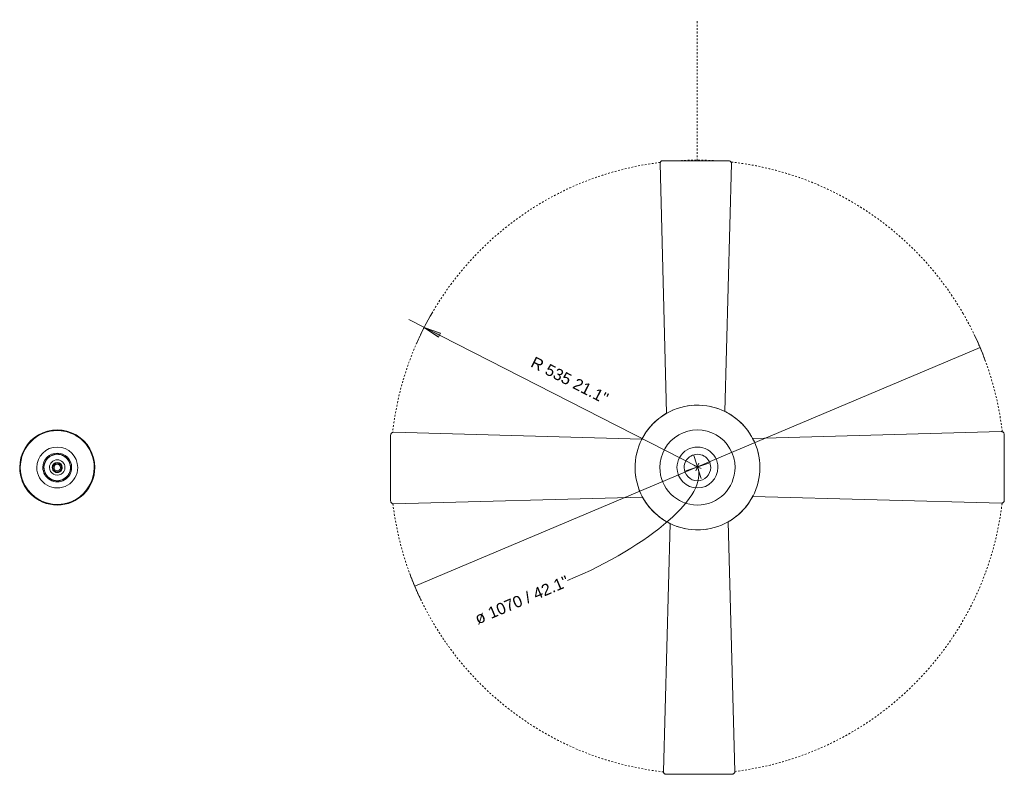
# Model space of a CAD drawing. Header units: millimetres. Extents: x 6059 to 11282, y -2837 to 7375.
# Tile 3 of 3: x 9566 to 11282, y 6059 to 7375. Entities that reach past the tile are written whole.
import ezdxf

# ---------------------------------------------------------------- set-up
doc = ezdxf.new("R2010")
doc.units = ezdxf.units.MM
doc.linetypes.add('Dash', pattern=[6, 3, -3])
doc.layers.add('A-ANNO-DIMS', color=7, linetype='Dash', lineweight=9, true_color=0xd2d2d2)
doc.layers.add('A-ANNO-DIMS-10', color=7, linetype='Continuous', lineweight=9)
doc.layers.add('E-LITE-EQPM', color=7, linetype='Continuous', lineweight=20)
doc.styles.add('Arial', font='arial.ttf', dxfattribs={"height": 20})
doc.dimstyles.new('Diameter_-_3mm_Arial', dxfattribs={"dimscale": 304.8, "dimtxt": 20.405188, "dimasz": 0, "dimexe": 0.07874, "dimexo": 0, "dimgap": 0.049213, "dimtad": 1, "dimjust": 3, "dimdec": 0, "dimzin": 0, "dimdsep": 46, "dimtxsty": 'Arial', "dimblk1": 'NONE', "dimblk2": 'NONE', "dimsah": 1, "dimcen": 0.09, "dimadec": 0, "dimazin": 0, "dimtfac": 1, "dimtdec": 4, "dimtix": 1, "dimtmove": 0, "dimatfit": 2, "dimfxl": 1, "dimtvp": 1, "dimtolj": 1, "dimtzin": 0, "dimarcsym": 2})
doc.dimstyles.new('Radial_-_3mm_Arial', dxfattribs={"dimscale": 304.8, "dimtxt": 20.405188, "dimasz": 0.098425, "dimexe": 0.098425, "dimexo": 0, "dimgap": 0.057415, "dimtad": 1, "dimjust": 3, "dimdec": 0, "dimzin": 0, "dimdsep": 46, "dimtxsty": 'Arial', "dimsah": 1, "dimcen": 0.09, "dimdle": 0.098425, "dimadec": 0, "dimazin": 0, "dimtfac": 1, "dimtdec": 4, "dimtix": 1, "dimtmove": 0, "dimatfit": 2, "dimfxl": 1, "dimtvp": 1, "dimtfill": 1, "dimtolj": 1, "dimtzin": 0, "dimarcsym": 2})

# ---------------------------------------------------------------- blocks, each defined once
blk = doc.blocks.new('33695 - 33695 MINI ICARIA Old gold ceiling fan _ bleached oak blade-566173-Planta_PDF Fixing Holes')
at = {"layer": 'E-LITE-EQPM', "color": 253, "true_color": 0xaaaaaa, "flags": 128}
for points in [[(0, -64.5), (-2.6, -64.5), (-5.2, -64.3), (-7.7, -64.1), (-10.3, -63.7), (-12.8, -63.2), (-15.3, -62.7), (-17.8, -62), (-20.3, -61.3), (-22.7, -60.4), (-25.1, -59.4), (-27.5, -58.4), (-29.8, -57.2), (-32.1, -56), (-34.3, -54.7), (-36.4, -53.3), (-38.5, -51.8), (-40.6, -50.2), (-42.5, -48.5), (-44.5, -46.8), (-46.3, -45), (-48.1, -43.1), (-49.7, -41.1), (-51.3, -39.1), (-52.9, -37), (-54.3, -34.9), (-55.7, -32.7), (-56.9, -30.4), (-58.1, -28.1), (-59.2, -25.8), (-60.1, -23.4), (-61, -21), (-61.8, -18.5), (-62.5, -16), (-63.1, -13.5), (-63.6, -11), (-64, -8.4), (-64.3, -5.9), (-64.4, -3.3), (-64.5, -0.7), (-64.5, 1.9), (-64.4, 4.5), (-64.1, 7), (-63.8, 9.6), (-63.4, 12.1), (-62.8, 14.7), (-62.2, 17.2), (-61.5, 19.6), (-60.6, 22.1), (-59.7, 24.5), (-58.7, 26.9), (-57.6, 29.2), (-56.3, 31.5), (-55, 33.7), (-53.6, 35.9), (-52.2, 38), (-50.6, 40), (-49, 42), (-47.3, 43.9), (-45.5, 45.8), (-43.6, 47.6), (-41.6, 49.3), (-39.6, 50.9), (-37.6, 52.5), (-35.4, 53.9), (-33.3, 55.3), (-31, 56.6), (-28.7, 57.8), (-26.4, 58.9), (-24, 59.9), (-21.6, 60.8), (-19.2, 61.6), (-16.7, 62.3), (-14.2, 63), (-11.7, 63.5), (-9.1, 63.9), (-6.5, 64.2), (-4, 64.4), (-1.4, 64.5), (0, 64.5)], [(0, 64.5), (2.6, 64.5), (5.2, 64.3), (7.7, 64.1), (10.3, 63.7), (12.8, 63.2), (15.3, 62.7), (17.8, 62), (20.3, 61.3), (22.7, 60.4), (25.1, 59.4), (27.5, 58.4), (29.8, 57.2), (32.1, 56), (34.3, 54.7), (36.4, 53.3), (38.5, 51.8), (40.6, 50.2), (42.5, 48.5), (44.5, 46.8), (46.3, 45), (48.1, 43.1), (49.7, 41.1), (51.3, 39.1), (52.9, 37), (54.3, 34.9), (55.7, 32.7), (56.9, 30.4), (58.1, 28.1), (59.2, 25.8), (60.1, 23.4), (61, 21), (61.8, 18.5), (62.5, 16), (63.1, 13.5), (63.6, 11), (64, 8.4), (64.3, 5.9), (64.4, 3.3), (64.5, 0.7), (64.5, -1.9), (64.4, -4.5), (64.1, -7), (63.8, -9.6), (63.4, -12.1), (62.8, -14.7), (62.2, -17.2), (61.5, -19.6), (60.6, -22.1), (59.7, -24.5), (58.7, -26.9), (57.6, -29.2), (56.3, -31.5), (55, -33.7), (53.6, -35.9), (52.2, -38), (50.6, -40), (49, -42), (47.3, -43.9), (45.5, -45.8), (43.6, -47.6), (41.6, -49.3), (39.6, -50.9), (37.6, -52.5), (35.4, -53.9), (33.3, -55.3), (31, -56.6), (28.7, -57.8), (26.4, -58.9), (24, -59.9), (21.6, -60.8), (19.2, -61.6), (16.7, -62.3), (14.2, -63), (11.7, -63.5), (9.1, -63.9), (6.5, -64.2), (4, -64.4), (1.4, -64.5), (0, -64.5)], [(0, -23.1), (-0.9, -23.1), (-1.8, -23), (-2.8, -22.9), (-3.7, -22.8), (-4.6, -22.7), (-5.5, -22.4), (-6.4, -22.2), (-7.3, -21.9), (-8.1, -21.6), (-9, -21.3), (-9.8, -20.9), (-10.7, -20.5), (-11.5, -20.1), (-12.3, -19.6), (-13, -19.1), (-13.8, -18.5), (-14.5, -18), (-15.2, -17.4), (-15.9, -16.8), (-16.6, -16.1), (-17.2, -15.4), (-17.8, -14.7), (-18.4, -14), (-18.9, -13.3), (-19.4, -12.5), (-19.9, -11.7), (-20.4, -10.9), (-20.8, -10.1), (-21.2, -9.2), (-21.5, -8.4), (-21.9, -7.5), (-22.1, -6.6), (-22.4, -5.7), (-22.6, -4.8), (-22.8, -3.9), (-22.9, -3), (-23, -2.1), (-23.1, -1.2), (-23.1, -0.2), (-23.1, 0.7), (-23.1, 1.6), (-23, 2.5), (-22.9, 3.4), (-22.7, 4.3), (-22.5, 5.3), (-22.3, 6.1), (-22, 7), (-21.7, 7.9), (-21.4, 8.8), (-21, 9.6), (-20.6, 10.5), (-20.2, 11.3), (-19.7, 12.1), (-19.2, 12.8), (-18.7, 13.6), (-18.1, 14.3), (-17.5, 15.1), (-16.9, 15.7), (-16.3, 16.4), (-15.6, 17), (-14.9, 17.7), (-14.2, 18.2), (-13.5, 18.8), (-12.7, 19.3), (-11.9, 19.8), (-11.1, 20.3), (-10.3, 20.7), (-9.5, 21.1), (-8.6, 21.4), (-7.7, 21.8), (-6.9, 22.1), (-6, 22.3), (-5.1, 22.5), (-4.2, 22.7), (-3.3, 22.9), (-2.3, 23), (-1.4, 23.1), (-0.5, 23.1), (0, 23.1)], [(0, 23.1), (0.9, 23.1), (1.8, 23), (2.8, 22.9), (3.7, 22.8), (4.6, 22.7), (5.5, 22.4), (6.4, 22.2), (7.3, 21.9), (8.1, 21.6), (9, 21.3), (9.8, 20.9), (10.7, 20.5), (11.5, 20.1), (12.3, 19.6), (13, 19.1), (13.8, 18.5), (14.5, 18), (15.2, 17.4), (15.9, 16.8), (16.6, 16.1), (17.2, 15.4), (17.8, 14.7), (18.4, 14), (18.9, 13.3), (19.4, 12.5), (19.9, 11.7), (20.4, 10.9), (20.8, 10.1), (21.2, 9.2), (21.5, 8.4), (21.9, 7.5), (22.1, 6.6), (22.4, 5.7), (22.6, 4.8), (22.8, 3.9), (22.9, 3), (23, 2.1), (23.1, 1.2), (23.1, 0.2), (23.1, -0.7), (23.1, -1.6), (23, -2.5), (22.9, -3.4), (22.7, -4.3), (22.5, -5.3), (22.3, -6.1), (22, -7), (21.7, -7.9), (21.4, -8.8), (21, -9.6), (20.6, -10.5), (20.2, -11.3), (19.7, -12.1), (19.2, -12.8), (18.7, -13.6), (18.1, -14.3), (17.5, -15.1), (16.9, -15.7), (16.3, -16.4), (15.6, -17), (14.9, -17.7), (14.2, -18.2), (13.5, -18.8), (12.7, -19.3), (11.9, -19.8), (11.1, -20.3), (10.3, -20.7), (9.5, -21.1), (8.6, -21.4), (7.7, -21.8), (6.9, -22.1), (6, -22.3), (5.1, -22.5), (4.2, -22.7), (3.3, -22.9), (2.3, -23), (1.4, -23.1), (0.5, -23.1), (0, -23.1)]]:
    blk.add_lwpolyline(points, dxfattribs=at)
at = {"layer": 'E-LITE-EQPM', "color": 253, "true_color": 0xaaaaaa}
for radius, start, end in [(64.5, 90, 270), (64.5, 270, 90), (35.7, 90, 270), (35.7, 270, 90), (25.1, 90, 270), (23.1, 90, 270), (25.1, 270, 90), (23.1, 270, 90), (13.5, 90, 270), (8.76, 90, 270), (7.65, 90, 270), (5.65, 90, 270), (13.5, 270, 90), (8.76, 270, 90), (7.65, 270, 90), (5.65, 270, 90)]:
    blk.add_arc((0, 0), radius, start, end, dxfattribs=at)
blk = doc.blocks.new('33695 - 33695 MINI ICARIA Old gold ceiling fan _ bleached oak blade-566173-Planta_PDF')
at = {"layer": 'E-LITE-EQPM'}
for p, q in [((-58.8, 91.5), (-60.4, 90.5)), ((-59, 91.3), (-59, 91.4)), ((-49.6, 96.8), (-52.7, 95.2)), ((-49.6, 96.8), (-49.6, 96.7)), ((52.1, 95.5), (51.7, 95.7)), ((59, 91.4), (56.9, 92.7)), ((59, 91.4), (59, 91.3)), ((-92.4, 57.5), (-93.1, 56.2)), ((-92.4, 57.5), (-92.3, 57.5)), ((-91.5, 58.9), (-91.3, 58.9)), ((91.8, 58.5), (90.5, 60.3)), ((91.3, 58.9), (91.5, 58.9)), ((97.6, 48), (96, 51.3)), ((-97, -49.3), (-95.3, -52.5)), ((91.4, -59.1), (91.2, -59.1)), ((91.4, -59.1), (92.5, -57.4)), ((-59, -91.3), (-59, -91.4)), ((-59, -91.4), (-56.9, -92.7)), ((-52.1, -95.5), (-50.7, -96.2)), ((-50.7, -96.2), (-50.7, -96.1)), ((50.5, -96.3), (52.7, -95.2)), ((50.5, -96.4), (50.5, -96.2)), ((58.8, -91.5), (60.4, -90.5)), ((59, -91.4), (59, -91.3)), ((56.5, -535.1), (56, -535.1)), ((56, -535.1), (56, -535.1)), ((56.5, -535.1), (56.5, -535.1)), ((57, -535.1), (56.5, -535.1)), ((56.5, -535.1), (56.5, -535.1))]:
    blk.add_line(p, q, dxfattribs=at)
at = {"layer": 'E-LITE-EQPM', "flags": 128}
for points in [[(-94.6, 53.7), (-92.8, 56.8), (-90.5, 60.5), (-88, 64), (-85.3, 67.5), (-82.6, 70.9), (-79.7, 74.1), (-76.6, 77.2), (-73.5, 80.2), (-70.2, 83.1), (-66.8, 85.8), (-63.4, 88.4), (-59.8, 90.9), (-56.1, 93.2), (-52.3, 95.4), (-49.6, 96.8)], [(51.6, 95.7), (54.1, 94.4), (57.8, 92.2), (61.4, 89.8), (65, 87.3), (68.4, 84.6), (71.7, 81.8), (75, 78.9), (78, 75.8), (81, 72.6), (83.9, 69.3), (86.6, 65.9), (89.1, 62.4), (91.6, 58.8), (93.8, 55.1), (96, 51.3), (97.8, 47.6)], [(60.4, 90.5), (59.7, 91), (59, 91.4)], [(-91.5, 58.9), (-91.9, 58.2), (-92.4, 57.5)], [(-50.7, -96.2), (-54.1, -94.4), (-57.8, -92.2), (-61.4, -89.8), (-65, -87.3), (-68.4, -84.6), (-71.7, -81.8), (-75, -78.9), (-78, -75.8), (-81, -72.6), (-83.9, -69.3), (-86.6, -65.9), (-89.1, -62.4), (-91.6, -58.8), (-93.8, -55.1), (-96, -51.3), (-97.8, -47.6)], [(94.7, -53.6), (92.8, -56.8), (90.5, -60.5), (88, -64), (85.3, -67.5), (82.6, -70.9), (79.7, -74.1), (76.6, -77.2), (73.5, -80.2), (70.2, -83.1), (66.8, -85.8), (63.4, -88.4), (59.8, -90.9), (56.1, -93.2), (52.3, -95.4), (50.5, -96.3)], [(90.4, -60.5), (90.9, -59.8), (91.4, -59.1)], [(-60.4, -90.5), (-59.7, -91), (-59, -91.4)]]:
    blk.add_lwpolyline(points, dxfattribs=at)
at = {"layer": 'E-LITE-EQPM'}
for start_param, end_param in [(3.597422, 4.28246), (4.47778, 4.510806), (3.141593, 3.587696)]:
    blk.add_ellipse((57, -530.1), major_axis=(0, 5), ratio=0.98387, start_param=start_param, end_param=end_param, dxfattribs=at)
blk = doc.blocks.new('DIMBLOCK6-Planta_PDF')
at = {"layer": 'A-ANNO-DIMS-10', "color": 8, "true_color": 0x787878, "transparency": 16777216}
for p, q in [((10747.4, 6595), (11240.2, 6803.1)), ((10747.4, 6595), (10254.5, 6386.9)), ((10740.8, 6597.7), (10753.9, 6592.4)), ((10744.7, 6588.5), (10750, 6601.6))]:
    blk.add_line(p, q, dxfattribs=at)
for start, end in [(20.3221, 25.4626), (200.3221, 205.4626)]:
    blk.add_arc((10747.4, 6595), 535, start, end, dxfattribs=at)
blk.add_ellipse((10484.2, 6483.9), major_axis=(263.2, 111.1), ratio=0.330769, start_param=4.712389, end_param=6.283185, dxfattribs=at)
at = {"layer": 'A-ANNO-DIMS-10', "color": 0, "transparency": 16777216, "insert": (10356.7, 6338.6), "char_height": 20, "width": 208.698, "attachment_point": 1, "rotation": 22.8924, "line_spacing_factor": 0.941778, "style": 'Arial'}
blk.add_mtext('ø 1070 / 42.1"', dxfattribs=at)
blk = doc.blocks.new('_None')
blk = doc.blocks.new('DIMBLOCK7-Planta_PDF')
at = {"layer": 'A-ANNO-DIMS-10', "transparency": 16777216}
blk.add_hatch(color=256, dxfattribs=at).paths.add_polyline_path([(10270.8, 6838.3), (10295.8, 6821.1), (10299.4, 6828.1)], flags=0)
for p, q in [((10747.4, 6595), (10244.1, 6851.9)), ((10270.8, 6838.3), (10295.8, 6821.1)), ((10299.4, 6828.1), (10270.8, 6838.3)), ((10295.8, 6821.1), (10299.4, 6828.1)), ((10740.8, 6615.2), (10753.9, 6574.8)), ((10727.2, 6588.5), (10767.5, 6601.6))]:
    blk.add_line(p, q, dxfattribs=at)
blk.add_arc((10747.4, 6595), 535, 149.7437, 156.1694, dxfattribs=at)
at = {"layer": 'A-ANNO-DIMS-10', "color": 0, "transparency": 16777216, "insert": (10463.9, 6788.5), "char_height": 20, "width": 175.171, "attachment_point": 1, "rotation": 332.9566, "line_spacing_factor": 0.941778, "style": 'Arial', "bg_fill": 3, "box_fill_scale": 1.25, "bg_fill_color": 256, "bg_fill_true_color": 13158600, "bg_fill_transparency": 0}
blk.add_mtext('R 535 21.1"', dxfattribs=at)

msp = doc.modelspace()

# ---------------------------------------------------------------- linework, layer by layer
at = {"layer": 'A-ANNO-DIMS'}
msp.add_line((10747.1, 7129.1), (10747.1, 7375), dxfattribs=at)
for start, end in [(96.9656, 173.5342), (87.0031, 92.9943), (30, 83.6927), (6.6132, 30), (186.8863, 263.6276), (277.0106, 353.2522)]:
    msp.add_arc((10747.4, 6595), 535, start, end, dxfattribs=at)
at = {"layer": 'E-LITE-EQPM'}
for p, q in [((10801.8, 7129.1), (10687, 7129.1)), ((10682.1, 7124), (10693.7, 6688.7)), ((10795, 6691.9), (10806.7, 7123.9)), ((10212.4, 6650.6), (10212.4, 6535.8)), ((10650.6, 6643.7), (10217.5, 6655.5)), ((11277.2, 6656.8), (10843.6, 6644.8)), ((11282.5, 6536.8), (11282.4, 6651.9)), ((10217.5, 6530.8), (10651.6, 6542.4)), ((10843.7, 6543.6), (11277.4, 6532.1)), ((10699.7, 6496.3), (10688, 6064.2)), ((10812.6, 6064.2), (10801, 6499.4)), ((10692.9, 6059.1), (10807.7, 6059.1))]:
    msp.add_line(p, q, dxfattribs=at)
for centre, radius, start, end in [((10747.4, 6594.1), 108.8, 64.0538, 119.5504), ((10747.4, 6594.1), 108.8, 97.6396, 99.2455), ((10747.4, 6594.1), 108.8, 91.1073, 92.8864), ((10747.4, 6594.1), 108.8, 76.9089, 78.7321), ((10747.4, 6594.1), 108.8, 70.6198, 72.0342), ((10747.4, 6594.1), 108.8, 119.559, 153.7086), ((10747.4, 6594.1), 108.8, 111.6179, 113.4597), ((10747.4, 6594.1), 108.8, 26.7814, 64.4291), ((9631, 6594.1), 65.5, 359.998, 179.998), ((10747.4, 6594.1), 65.5, 359.998, 179.998), ((10747.4, 6594.1), 108.8, 332.3242, 27.7907), ((10747.4, 6594.1), 108.8, 152.8676, 208.3391), ((10747.4, 6594.1), 35.7, 359.998, 179.998), ((10747.4, 6594.1), 108.8, 20.4753, 21.8014), ((10747.4, 6594.1), 108.8, 166.0766, 167.8097), ((10747.4, 6594.1), 23.1, 359.998, 179.998), ((10747.4, 6594.1), 108.8, 12.8757, 14.349), ((9631, 6594.1), 65.5, 179.998, 359.998), ((10747.4, 6594.1), 108.8, 172.6233, 174.272), ((10747.4, 6594.1), 65.5, 179.998, 359.998), ((10747.4, 6594.1), 35.7, 179.998, 359.998), ((10747.4, 6594.1), 23.1, 179.998, 359.998), ((10747.4, 6594.1), 108.8, 6.1577, 7.9785), ((10747.4, 6594.1), 108.8, 186.5425, 188.3985), ((10747.4, 6594.1), 108.8, 352.1171, 353.9194), ((10747.4, 6594.1), 108.8, 345.7234, 347.2591), ((10747.4, 6594.1), 108.8, 200.8095, 202.4469), ((10747.4, 6594.1), 108.8, 207.2508, 244.473), ((10747.4, 6594.1), 108.8, 299.5372, 333.3087), ((10747.4, 6594.1), 108.8, 338.3656, 339.5932), ((10747.4, 6594.1), 108.8, 244.0324, 299.5283), ((10747.4, 6594.1), 108.8, 250.6063, 252.0081), ((10747.4, 6594.1), 108.8, 291.6018, 293.4438), ((10747.4, 6594.1), 108.8, 256.8918, 258.7407), ((10747.4, 6594.1), 108.8, 271.0929, 272.8671), ((10747.4, 6594.1), 108.8, 277.6165, 279.2319)]:
    msp.add_arc(centre, radius, start, end, dxfattribs=at)
for points, knots in [([(10687, 7129.1), (10686.3, 7129.1), (10685.1, 7128.8), (10683.9, 7128), (10683, 7127), (10682.2, 7125.7), (10682.1, 7124.5), (10682.1, 7124)], [0, 0, 0, 0, 0.285714, 0.428571, 0.571429, 0.785714, 1, 1, 1, 1]), ([(10806.7, 7123.9), (10806.8, 7124.7), (10806.5, 7125.9), (10805.8, 7127.2), (10804.8, 7128.1), (10803.5, 7128.9), (10802.4, 7129.1), (10801.8, 7129.1)], [0, 0, 0, 0, 0.285714, 0.428571, 0.571429, 0.785714, 1, 1, 1, 1]), ([(10217.5, 6655.5), (10216.7, 6655.5), (10215.6, 6655.3), (10214.3, 6654.5), (10213.3, 6653.6), (10212.6, 6652.3), (10212.4, 6651.1), (10212.4, 6650.6)], [0, 0, 0, 0, 0.285714, 0.428571, 0.571429, 0.785714, 1, 1, 1, 1]), ([(11282.4, 6651.9), (11282.4, 6652.6), (11282.1, 6653.7), (11281.3, 6655), (11280.3, 6655.9), (11279, 6656.6), (11277.8, 6656.8), (11277.2, 6656.8)], [0, 0, 0, 0, 0.285714, 0.428571, 0.571429, 0.785714, 1, 1, 1, 1]), ([(10212.4, 6535.8), (10212.4, 6535), (10212.6, 6533.9), (10213.5, 6532.6), (10214.4, 6531.7), (10215.8, 6531), (10216.9, 6530.8), (10217.5, 6530.8)], [0, 0, 0, 0, 0.285714, 0.428571, 0.571429, 0.785714, 1, 1, 1, 1]), ([(11277.4, 6532.1), (11278.2, 6532.1), (11279.5, 6532.4), (11280.9, 6533.4), (11282.1, 6534.7), (11282.4, 6536), (11282.5, 6536.8)], [0, 0, 0, 0, 0.333333, 0.5, 0.666667, 1, 1, 1, 1]), ([(10688, 6064.2), (10688, 6063.5), (10688.2, 6062.3), (10689, 6061), (10689.9, 6060), (10691.2, 6059.3), (10692.3, 6059.1), (10692.9, 6059.1)], [0, 0, 0, 0, 0.285714, 0.428571, 0.571429, 0.785714, 1, 1, 1, 1]), ([(10807.7, 6059.1), (10808.5, 6059.1), (10809.6, 6059.4), (10810.9, 6060.2), (10811.8, 6061.1), (10812.5, 6062.5), (10812.6, 6063.6), (10812.6, 6064.2)], [0, 0, 0, 0, 0.285714, 0.428571, 0.571429, 0.785714, 1, 1, 1, 1])]:
    msp.add_open_spline(points, degree=3, knots=knots, dxfattribs=at)

# ---------------------------------------------------------------- block references
at = {"layer": 'E-LITE-EQPM', "extrusion": (0, 0, -1), "rotation": 270.0020477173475}
msp.add_blockref('33695 - 33695 MINI ICARIA Old gold ceiling fan _ bleached oak blade-566173-Planta_PDF', (-10747.4, 6594.1), dxfattribs=at)
at = {"layer": 'E-LITE-EQPM', "color": 253, "true_color": 0xaaaaaa, "extrusion": (0, 0, -1), "rotation": 270.0020477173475}
msp.add_blockref('33695 - 33695 MINI ICARIA Old gold ceiling fan _ bleached oak blade-566173-Planta_PDF Fixing Holes', (-9631, 6594.1), dxfattribs=at)

# ---------------------------------------------------------------- dimensions: what is measured, and where the dimension line sits
at = {"layer": 'A-ANNO-DIMS', "color": 8, "linetype": 'Continuous', "true_color": 0x787878}
dim = msp.add_diameter_dim_2p(p1=(11240.2, 6803.1), p2=(10254.5, 6386.9), dimstyle='Diameter_-_3mm_Arial', override={"dimpost": 'ø<>'}, dxfattribs=at)
dim.commit()
dim.dimension.update_dxf_attribs({"geometry": 'DIMBLOCK6-Planta_PDF', "text_midpoint": (10736.5, 6620.8)})

# ---------------------------------------------------------------- next in the draw order: dimensions: what is measured, and where the dimension line sits
at = {"layer": 'A-ANNO-DIMS', "color": 7, "linetype": 'Continuous'}
dim = msp.add_radius_dim(center=(10747.4, 6595), mpoint=(10270.8, 6838.3), dimstyle='Radial_-_3mm_Arial', override={"dimpost": 'R<>'}, dxfattribs=at)
dim.commit()
dim.dimension.update_dxf_attribs({"geometry": 'DIMBLOCK7-Planta_PDF', "text_midpoint": (10536.2, 6736.8)})

doc.saveas('drawing.dxf')
